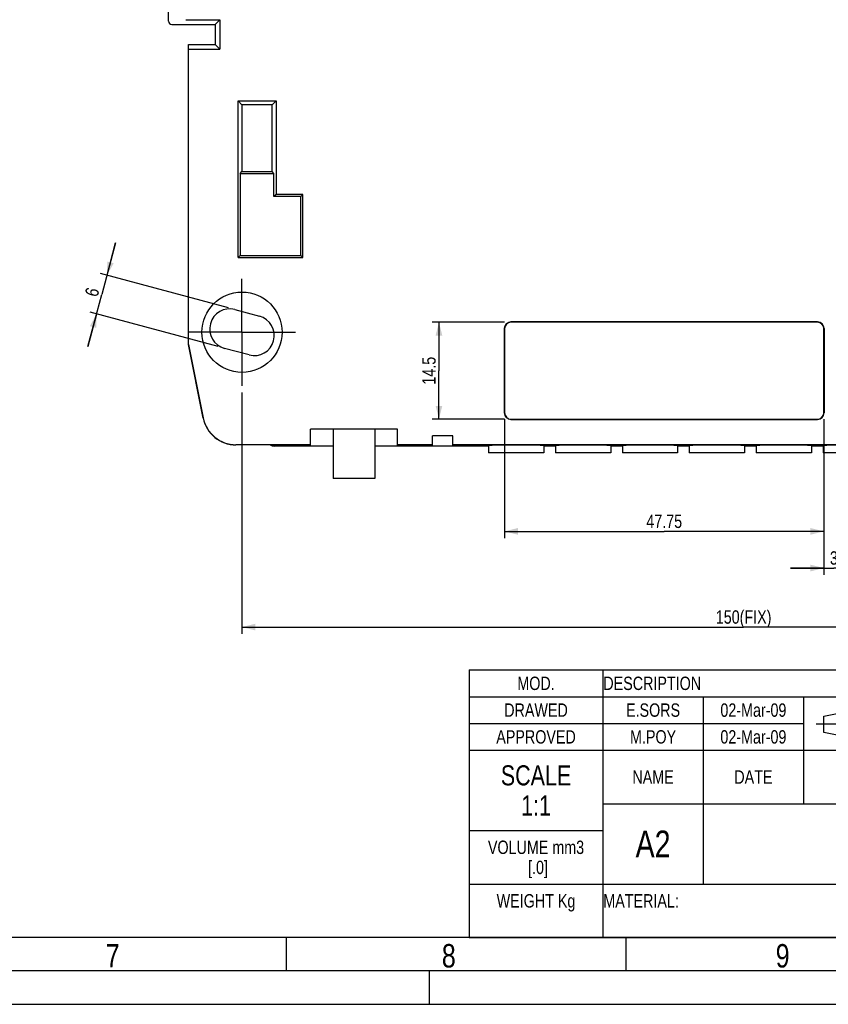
# Model space of a CAD drawing. Header units: millimetres. Extents: x 0 to 594, y 0 to 420.
# Tile 13 of 46: x 341 to 462, y 0 to 147. Entities that reach past the tile are written whole.
import ezdxf

# ---------------------------------------------------------------- set-up
doc = ezdxf.new("R2010")
doc.units = ezdxf.units.MM
doc.header["$LTSCALE"] = 32.67
doc.linetypes.add('CENTER', pattern=[0.6, 0.375, -0.075, 0.075, -0.075])
doc.layers.get('0').update_dxf_attribs({"linetype": 'CONTINUOUS'})
doc.layers.add('02___PRT_ALL_AXES', color=7, linetype='CONTINUOUS')
doc.layers.add('DEFAULT_1', color=7, linetype='CENTER')
doc.styles.get("Standard").update_dxf_attribs({"font": 'txt', "width": 0.8})
doc.dimstyles.new('DIMSTYLE_1', dxfattribs={"dimtxt": 2, "dimasz": 2, "dimexe": 0.18, "dimexo": 0.0625, "dimgap": 0.09, "dimtad": 1, "dimdsep": 46, "dimtxsty": 'Standard', "dimblk": '_FILLED', "dimblk1": '_FILLED', "dimblk2": '_FILLED', "dimcen": 0.09, "dimadec": 0, "dimazin": 0, "dimtp": 0.01, "dimtm": 0.01, "dimtfac": 1, "dimtofl": 0, "dimtmove": 0, "dimatfit": 3, "dimldrblk": '_FILLED', "dimfxl": 0, "dimtolj": 1, "dimarcsym": 0})

# ---------------------------------------------------------------- blocks, each defined once
blk = doc.blocks.new('_FILLED')
at = {"color": 0, "linetype": 'ByBlock'}
blk.add_solid([(0, 0), (-1, 0.25), (-1, -0.25)], dxfattribs=at)
blk = doc.blocks.new('*D10')
at = {"color": 2, "linetype": 'Continuous'}
for p, q in [((460.99, 87.42), (460.99, 64.19)), ((463.99, 87.42), (463.99, 64.19)), ((460.99, 65.19), (455.99, 65.19)), ((455.99, 65.19), (462.49, 65.19)), ((468.99, 65.19), (462.49, 65.19)), ((463.99, 65.19), (468.99, 65.19))]:
    blk.add_line(p, q, dxfattribs=at)
at = {"color": 2, "linetype": 'Continuous', "xscale": 2, "yscale": 2, "zscale": 2}
blk.add_blockref('_FILLED', (460.99, 65.19), dxfattribs=at)
at = {"color": 2, "linetype": 'Continuous', "xscale": 2, "yscale": 2, "zscale": 2, "rotation": 180}
blk.add_blockref('_FILLED', (463.99, 65.19), dxfattribs=at)
at = {"color": 2, "linetype": 'Continuous', "insert": (462.49, 67.69), "char_height": 2, "width": 1.6, "attachment_point": 2, "line_spacing_factor": 0.9}
blk.add_mtext('3', dxfattribs=at)
blk = doc.blocks.new('*D12')
at = {"color": 2, "linetype": 'Continuous'}
for p, q in [((413.24, 87.42), (413.24, 69.67)), ((460.99, 87.42), (460.99, 69.67)), ((413.24, 70.67), (437.12, 70.67)), ((460.99, 70.67), (437.12, 70.67))]:
    blk.add_line(p, q, dxfattribs=at)
at = {"color": 2, "linetype": 'Continuous', "xscale": 2, "yscale": 2, "zscale": 2, "rotation": 180}
blk.add_blockref('_FILLED', (413.24, 70.67), dxfattribs=at)
at = {"color": 2, "linetype": 'Continuous', "xscale": 2, "yscale": 2, "zscale": 2}
blk.add_blockref('_FILLED', (460.99, 70.67), dxfattribs=at)
at = {"color": 2, "linetype": 'Continuous', "insert": (437.12, 73.17), "char_height": 2, "width": 8, "attachment_point": 2, "line_spacing_factor": 0.9}
blk.add_mtext('47.75', dxfattribs=at)
blk = doc.blocks.new('*D15')
at = {"color": 2, "linetype": 'Continuous'}
for p, q in [((413.24, 101.92), (402.44, 101.92)), ((403.44, 101.92), (403.44, 94.67)), ((403.44, 87.42), (403.44, 94.67)), ((413.24, 87.42), (402.44, 87.42))]:
    blk.add_line(p, q, dxfattribs=at)
at = {"color": 2, "linetype": 'Continuous', "xscale": 2, "yscale": 2, "zscale": 2}
for p, rotation in [((403.44, 101.92), 90), ((403.44, 87.42), 270)]:
    blk.add_blockref('_FILLED', p, dxfattribs=dict(at, rotation=rotation))
at = {"color": 2, "linetype": 'Continuous', "insert": (400.94, 94.67), "char_height": 2, "width": 6.4, "attachment_point": 2, "rotation": 90, "line_spacing_factor": 0.9}
blk.add_mtext('14.5', dxfattribs=at)
blk = doc.blocks.new('*D16')
at = {"color": 2, "linetype": 'Continuous'}
for p, q in [((373.99, 91.42), (373.99, 55.37)), ((523.99, 91.42), (523.99, 55.37)), ((373.99, 56.37), (448.99, 56.37)), ((523.99, 56.37), (448.99, 56.37))]:
    blk.add_line(p, q, dxfattribs=at)
at = {"color": 2, "linetype": 'Continuous', "xscale": 2, "yscale": 2, "zscale": 2, "rotation": 180}
blk.add_blockref('_FILLED', (373.99, 56.37), dxfattribs=at)
at = {"color": 2, "linetype": 'Continuous', "xscale": 2, "yscale": 2, "zscale": 2}
blk.add_blockref('_FILLED', (523.99, 56.37), dxfattribs=at)
at = {"color": 2, "linetype": 'Continuous', "insert": (448.99, 58.87), "char_height": 2, "width": 12.8, "attachment_point": 2, "line_spacing_factor": 0.9}
blk.add_mtext('150(FIX)', dxfattribs=at)
blk = doc.blocks.new('*D17')
at = {"color": 2, "linetype": 'Continuous'}
for p, q in [((449.99, 272.42), (562.7, 272.42)), ((561.7, 272.42), (561.7, 186.42)), ((561.7, 100.42), (561.7, 186.42)), ((532.99, 100.42), (562.7, 100.42))]:
    blk.add_line(p, q, dxfattribs=at)
at = {"color": 2, "linetype": 'Continuous', "xscale": 2, "yscale": 2, "zscale": 2}
for p, rotation in [((561.7, 272.42), 90), ((561.7, 100.42), 270)]:
    blk.add_blockref('_FILLED', p, dxfattribs=dict(at, rotation=rotation))
at = {"color": 2, "linetype": 'Continuous', "insert": (559.2, 186.42), "char_height": 2, "width": 12.8, "attachment_point": 2, "rotation": 90, "line_spacing_factor": 0.9}
blk.add_mtext('172(FIX)', dxfattribs=at)
blk = doc.blocks.new('*D18')
at = {"color": 2, "linetype": 'Continuous'}
for p, q in [((355.1, 113.76), (353.03, 106.04)), ((353.81, 108.93), (355.1, 113.76)), ((371.97, 104.07), (352.84, 109.19)), ((350.96, 98.31), (353.03, 106.04)), ((352.25, 103.14), (350.96, 98.31)), ((370.41, 98.27), (351.29, 103.4))]:
    blk.add_line(p, q, dxfattribs=at)
at = {"color": 2, "linetype": 'Continuous', "xscale": 2, "yscale": 2, "zscale": 2}
for p, rotation in [((353.81, 108.93), 255), ((352.25, 103.14), 75.00000000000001)]:
    blk.add_blockref('_FILLED', p, dxfattribs=dict(at, rotation=rotation))
at = {"color": 2, "linetype": 'Continuous', "insert": (350.61, 106.68), "char_height": 2, "width": 1.6, "attachment_point": 2, "rotation": 75, "line_spacing_factor": 0.9}
blk.add_mtext('6', dxfattribs=at)

msp = doc.modelspace()

# ---------------------------------------------------------------- linework, layer by layer
at = {"color": 7, "linetype": 'Continuous'}
for p, q in [((362.992, 146.92), (362.992, 275.42)), ((363.492, 146.42), (369.992, 146.42)), ((365.604, 147.124), (370.695, 147.124)), ((369.992, 146.42), (370.695, 147.124)), ((369.992, 146.42), (369.992, 143.42)), ((370.695, 147.124), (370.695, 142.717)), ((365.992, 98.614), (365.992, 143.42)), ((365.992, 143.42), (369.992, 143.42)), ((365.992, 142.717), (370.695, 142.717)), ((369.992, 143.42), (370.695, 142.717)), ((373.4, 111.579), (373.4, 135.012)), ((373.4, 135.012), (373.992, 134.42)), ((373.4, 135.012), (379.083, 135.012)), ((373.992, 134.42), (373.992, 124.42)), ((378.492, 134.42), (373.992, 134.42)), ((379.083, 135.012), (378.492, 134.42)), ((378.492, 124.42), (378.492, 134.42)), ((379.083, 135.012), (379.083, 121.012)), ((373.716, 124.145), (373.992, 124.42)), ((373.716, 124.145), (373.716, 111.895)), ((373.716, 124.145), (378.768, 124.145)), ((373.992, 124.42), (378.492, 124.42)), ((378.768, 124.145), (378.492, 124.42)), ((378.768, 120.696), (378.768, 124.145)), ((379.083, 121.012), (378.768, 120.696)), ((382.768, 120.696), (378.768, 120.696)), ((383.083, 121.012), (379.083, 121.012)), ((383.083, 121.012), (382.768, 120.696)), ((382.768, 111.895), (382.768, 120.696)), ((383.083, 111.579), (383.083, 121.012)), ((373.4, 111.579), (373.716, 111.895)), ((373.716, 111.895), (382.768, 111.895)), ((383.083, 111.579), (382.768, 111.895)), ((373.4, 111.579), (383.083, 111.579)), ((372.933, 103.81), (376.603, 102.826)), ((460.028, 101.957), (414.205, 101.957)), ((459.992, 101.92), (414.242, 101.92)), ((413.205, 100.957), (413.205, 88.384)), ((413.242, 100.92), (413.242, 88.42)), ((460.992, 88.42), (460.992, 100.92)), ((461.028, 100.957), (461.028, 88.384)), ((365.992, 98.614), (368.188, 87.633)), ((368.188, 87.598), (365.992, 98.579)), ((375.051, 97.031), (371.38, 98.014)), ((414.205, 87.384), (460.028, 87.384)), ((414.242, 87.42), (459.992, 87.42)), ((384.242, 83.461), (384.242, 85.92)), ((397.242, 85.92), (384.242, 85.92)), ((397.242, 83.461), (397.242, 85.92)), ((405.492, 84.92), (402.492, 84.92)), ((402.492, 83.461), (402.492, 84.92)), ((405.492, 83.461), (405.492, 84.92)), ((384.242, 83.613), (373.091, 83.613)), ((382.334, 83.578), (373.091, 83.578)), ((382.372, 83.54), (378.792, 83.46)), ((387.617, 83.42), (378.792, 83.42)), ((382.372, 83.54), (382.334, 83.578)), ((384.242, 83.461), (387.617, 83.461)), ((393.867, 83.461), (397.242, 83.461)), ((410.867, 83.42), (393.867, 83.42)), ((402.492, 83.613), (397.242, 83.613)), ((402.492, 83.461), (405.492, 83.461)), ((524.893, 83.613), (405.492, 83.613)), ((410.867, 83.502), (410.867, 82.42)), ((419.117, 82.42), (410.867, 82.42)), ((419.117, 83.502), (419.117, 82.42)), ((420.867, 83.42), (419.117, 83.42)), ((420.867, 83.502), (420.867, 82.42)), ((429.117, 82.42), (420.867, 82.42)), ((429.117, 83.502), (429.117, 82.42)), ((430.867, 83.42), (429.117, 83.42)), ((430.867, 83.502), (430.867, 82.42)), ((439.117, 82.42), (430.867, 82.42)), ((439.117, 83.502), (439.117, 82.42)), ((440.867, 83.42), (439.117, 83.42)), ((440.867, 83.502), (440.867, 82.42)), ((449.117, 82.42), (440.867, 82.42)), ((449.117, 83.502), (449.117, 82.42)), ((450.867, 83.42), (449.117, 83.42)), ((450.867, 83.502), (450.867, 82.42)), ((459.117, 82.42), (450.867, 82.42)), ((459.117, 83.502), (459.117, 82.42)), ((460.867, 83.42), (459.117, 83.42)), ((460.867, 83.502), (460.867, 82.42)), ((469.117, 82.42), (460.867, 82.42)), ((407.953, 49.961), (583.953, 49.961)), ((407.953, 49.961), (407.953, 9.961)), ((427.953, 49.961), (427.953, 9.961)), ((407.953, 45.961), (583.953, 45.961)), ((442.953, 45.961), (442.953, 17.961)), ((457.953, 45.961), (457.953, 29.961)), ((460.973, 43.069), (465.023, 43.879)), ((460.973, 40.639), (460.973, 43.069)), ((407.953, 41.961), (457.953, 41.961)), ((465.023, 39.829), (460.973, 40.639)), ((407.953, 37.961), (527.953, 37.961)), ((427.953, 29.961), (527.953, 29.961)), ((407.953, 25.961), (427.953, 25.961)), ((407.953, 17.961), (527.953, 17.961)), ((584, 10), (25, 10)), ((380.6, 10), (380.6, 5)), ((407.953, 9.961), (583.953, 9.961)), ((431.4, 10), (431.4, 5)), ((402, 5), (402, 0)), ((0, 0), (594, 0))]:
    msp.add_line(p, q, dxfattribs=at)
at = {"color": 2}
msp.add_line((459.816, 41.921), (466.487, 41.921), dxfattribs=at)
at = {"color": 2, "linetype": 'Continuous'}
msp.add_line((589, 5), (20, 5), dxfattribs=at)
at = {"color": 7, "linetype": 'Continuous'}
msp.add_circle((373.992, 100.42), 6, dxfattribs=at)
for centre, start, end in [((372.156, 100.912), 75, 255), ((375.827, 99.929), 255, 75)]:
    msp.add_arc(centre, 3, start, end, dxfattribs=at)
for centre, major_axis, ratio, start_param, end_param in [((363.492, 146.92), (-0.494, -0.082), 0.9985916, -0.1647764, 1.4055633), ((363.492, 146.92), (0.475, 0.158), 0.9984779, 2.8205423, 4.3904252), ((414.205, 100.957), (-0.707, 0.707), 0.9999239, -0.7853601, 0.7853601), ((414.242, 100.92), (0.707, -0.707), 0.9999239, 2.3562326, 3.9269527), ((459.992, 100.92), (-0.707, -0.707), 0.9999239, 2.3562326, 3.9269527), ((460.028, 100.957), (0.707, 0.707), 0.9999239, -0.7853601, 0.7853601), ((414.205, 88.384), (0.707, 0.707), 0.9999239, -3.9269527, -2.3562326), ((414.242, 88.42), (0.707, 0.707), 0.9999239, 2.3562326, 3.9269527), ((459.992, 88.42), (0.707, -0.707), 0.9999239, -0.7853601, 0.7853601), ((460.028, 88.384), (-0.707, 0.707), 0.9999239, -3.9269527, -2.3562326), ((373.091, 88.613), (0, -5), 0.9999619, -1.3734008, 0), ((373.091, 88.579), (0, 5), 0.9999619, -4.5149934, -3.1415927), ((378.792, 84.42), (0, 1), 0.9999619, -3.6819432, -3.1415927), ((414.992, 83.502), (4.125, 0), 0.0087269, 0, 3.1415927), ((424.992, 83.502), (4.125, 0), 0.0087269, 0, 3.1415927), ((434.992, 83.502), (4.125, 0), 0.0087269, 0, 3.1415927), ((444.992, 83.502), (4.125, 0), 0.0087269, 0, 3.1415927), ((454.992, 83.502), (4.125, 0), 0.0087269, 0, 3.1415927), ((464.992, 83.502), (4.125, 0), 0.0087269, 0, 3.1415927)]:
    msp.add_ellipse(centre, major_axis=major_axis, ratio=ratio, start_param=start_param, end_param=end_param, dxfattribs=at)
msp.add_open_spline([(378.305, 83.576), (378.344, 83.555), (378.497, 83.486), (378.668, 83.457), (378.792, 83.46)], degree=3, knots=[0, 0, 0, 0, 0.2629351, 1, 1, 1, 1], dxfattribs=at)
at = {"layer": '02___PRT_ALL_AXES', "color": 7, "linetype": 'Continuous'}
for p, q in [((387.617, 85.92), (387.617, 78.57)), ((393.867, 85.92), (393.867, 78.57)), ((393.867, 78.57), (387.617, 78.57))]:
    msp.add_line(p, q, dxfattribs=at)
at = {"layer": 'DEFAULT_1', "color": 2, "linetype": 'CENTER'}
for q in [(373.992, 108.42), (365.992, 100.42), (373.992, 92.42), (381.992, 100.42)]:
    msp.add_line((373.992, 100.42), q, dxfattribs=at)

# ---------------------------------------------------------------- texts
at = {"color": 2, "linetype": 'Continuous', "line_spacing_factor": 0.9}
for s, insert, char_height, width, attachment_point in [('MOD.', (417.953, 48.961), 2, 6.4, 2), ('DESCRIPTION', (428.015, 48.961), 2, 17.6, 1), ('DRAWED', (417.953, 44.961), 2, 9.6, 2), ('E.SORS ', (435.453, 44.961), 2, 11.2, 2), ('02-Mar-09', (450.453, 44.961), 2, 14.4, 2), ('APPROVED', (417.953, 40.961), 2, 12.8, 2), ('M.POY ', (435.453, 40.961), 2, 9.6, 2), ('02-Mar-09', (450.453, 40.961), 2, 14.4, 2), ('SCALE\\P1:1', (417.953, 35.711), 3, 12, 2), ('NAME', (435.453, 34.961), 2, 6.4, 2), ('DATE', (450.453, 34.961), 2, 6.4, 2), ('VOLUME mm3\\P [.0]', (417.953, 24.461), 2, 16, 2), ('WEIGHT Kg\\P ', (417.953, 16.461), 2, 14.4, 2), ('MATERIAL:\\P ', (428.015, 16.461), 2, 14.4, 1), ('7', (353.617, 9), 3.5, 2.8, 1), ('8', (403.87, 9), 3.5, 2.8, 1), ('9', (453.783, 9), 3.5, 2.8, 1)]:
    msp.add_mtext(s, dxfattribs=dict(at, insert=insert, char_height=char_height, width=width, attachment_point=attachment_point))
at = {"color": 7, "linetype": 'Continuous', "insert": (435.453, 25.961), "char_height": 4, "width": 6.4, "attachment_point": 2, "line_spacing_factor": 0.9}
msp.add_mtext('A2', dxfattribs=at)

# ---------------------------------------------------------------- dimensions: what is measured, and where the dimension line sits
at = {"color": 2, "linetype": 'Continuous'}
for base, p1, p2, angle, picture, middle in [((561.697, 272.42), (532.992, 100.42), (449.992, 272.42), 90, '*D17', (561.631, 183.56)), ((373.992, 56.37), (523.992, 91.42), (373.992, 91.42), 180, '*D16', (445.792, 57.87))]:
    dim = msp.add_linear_dim(base=base, p1=p1, p2=p2, angle=angle, text='<>(FIX)', dimstyle='DIMSTYLE_1', dxfattribs=at)
    dim.commit()
    dim.dimension.update_dxf_attribs({"geometry": picture, "text_midpoint": middle, "dimtype": 160})
for base, p1, p2, angle, picture, middle in [((352.253, 103.139), (371.967, 104.069), (370.414, 98.273), 255, '*D18', (350.844, 106.736)), ((403.44, 87.42), (413.242, 101.92), (413.242, 87.42), 270, '*D15', (403.374, 91.81)), ((413.242, 70.665), (460.992, 87.42), (413.242, 87.42), 180, '*D12', (433.117, 72.165))]:
    dim = msp.add_linear_dim(base=base, p1=p1, p2=p2, angle=angle, dimstyle='DIMSTYLE_1', dxfattribs=at)
    dim.commit()
    dim.dimension.update_dxf_attribs({"geometry": picture, "text_midpoint": middle, "dimtype": 160})
dim = msp.add_linear_dim(base=(463.992, 65.188), p1=(460.992, 87.42), p2=(463.992, 87.42), dimstyle='DIMSTYLE_1', dxfattribs=at)
dim.commit()
dim.dimension.update_dxf_attribs({"geometry": '*D10', "text_midpoint": (461.692, 66.688), "dimtype": 160})

doc.saveas('drawing.dxf')
